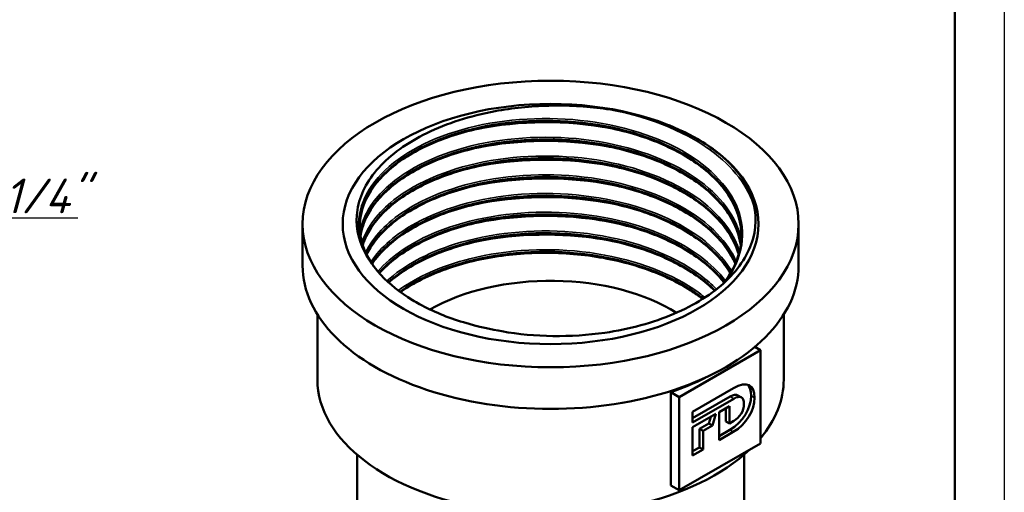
# Model space of a CAD drawing. Header units: millimetres. Extents: x -83 to 698, y -69 to 356.
# Tile 10 of 20: x 111 to 210, y 134 to 181. Entities that reach past the tile are written whole.
import ezdxf

# ---------------------------------------------------------------- set-up
doc = ezdxf.new("R2010")
doc.units = ezdxf.units.MM
for name, color, linetype, lineweight in [('Видимые тонкие (ГОСТ)', 7, 'Continuous', 35), ('Видимый контур (ГОСТ)', 7, 'Continuous', 50), ('Кромка (ГОСТ)', 7, 'Continuous', 50), ('Размер (ГОСТ)', 7, 'Continuous', 25)]:
    doc.layers.add(name, color=color, linetype=linetype, lineweight=lineweight)
doc.styles.add('Обычный текст (ГОСТ)', font='GOST Common Italic.ttf')
doc.dimstyles.new('Обычный (ГОСТ)', dxfattribs={"dimtxt": 3.5, "dimasz": 3.5, "dimexe": 1, "dimexo": 0, "dimgap": 0.5, "dimtad": 1, "dimrnd": 1e-08, "dimtxsty": 'Обычный текст (ГОСТ)', "dimblk": 'Filled-1', "dimcen": 0.09, "dimdle": 15, "dimclrd": 256, "dimclre": 256, "dimclrt": 256, "dimazin": 2, "dimtfac": 0.714286, "dimtdec": 3, "dimtmove": 0, "dimatfit": 3, "dimfxl": 1, "dimtolj": 1, "dimlwd": 25, "dimlwe": 25, "dimarcsym": 0})

# ---------------------------------------------------------------- blocks, each defined once
blk = doc.blocks.new('Рамки ГОСТ_ граница 297x210')
at = {"layer": 'Кромка (ГОСТ)', "lineweight": 25}
blk.add_line((210, 297), (210, 0), dxfattribs=at)
at = {"layer": 'Кромка (ГОСТ)'}
blk.add_line((205, 5), (205, 292), dxfattribs=at)
blk = doc.blocks.new('Filled-1')
at = {"color": 0}
for p, q in [((0, 0), (-1, 0.143)), ((-1, 0.143), (-1, -0.143)), ((-1, 0), (0, 0)), ((-1, -0.143), (0, 0))]:
    blk.add_line(p, q, dxfattribs=at)
at = {"color": 0, "flags": 128}
blk.add_lwpolyline([(-1, -0.143), (0, 0), (-1, 0.143), (-1, -0.143)], dxfattribs=at)
at = {"color": 0}
blk.add_solid([(-1, -0.143), (0, 0), (-1, 0.143), (-1, -0.143)], dxfattribs=at)
blk = doc.blocks.new('*D11')
at = {"layer": 'Defpoints', "color": 0, "linetype": 'Continuous', "transparency": 16777216}
for p in [(156.94, 211.411), (144.102, 198.909)]:
    blk.add_point(p, dxfattribs=at)
at = {"layer": 'Размер (ГОСТ)', "linetype": 'Continuous', "lineweight": 25, "transparency": 16777216}
for p, q in [((127.151, 182.401), (141.594, 196.467)), ((104.452, 182.401), (127.151, 182.401))]:
    blk.add_line(p, q, dxfattribs=at)
at = {"layer": 'Размер (ГОСТ)', "linetype": 'Continuous', "lineweight": 25, "transparency": 16777216, "xscale": 3.5, "yscale": 3.5, "zscale": 3.5, "rotation": 44.24078377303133}
blk.add_blockref('Filled-1', (144.102, 198.909), dxfattribs=at)
at = {"layer": 'Размер (ГОСТ)', "linetype": 'Continuous', "lineweight": 25, "transparency": 16777216, "insert": (104.452, 186.404), "char_height": 3.5, "attachment_point": 1, "style": 'Обычный текст (ГОСТ)'}
blk.add_mtext('\\A1; \\fGOST Common|b0|i1;\\H3.5000;G 1 1/4" ', dxfattribs=at)
blk = doc.blocks.new('*D12')
at = {"layer": 'Defpoints', "color": 0, "linetype": 'Continuous', "transparency": 16777216}
for p in [(85.983, 135.191), (79.704, 116.117)]:
    blk.add_point(p, dxfattribs=at)
at = {"layer": 'Размер (ГОСТ)', "linetype": 'Continuous', "lineweight": 25, "transparency": 16777216}
for p, q in [((94.517, 161.113), (87.077, 138.515)), ((116.615, 161.113), (94.517, 161.113))]:
    blk.add_line(p, q, dxfattribs=at)
at = {"layer": 'Размер (ГОСТ)', "linetype": 'Continuous', "lineweight": 25, "transparency": 16777216, "xscale": 3.5, "yscale": 3.5, "zscale": 3.5, "rotation": 251.7774045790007}
blk.add_blockref('Filled-1', (85.983, 135.191), dxfattribs=at)
at = {"layer": 'Размер (ГОСТ)', "linetype": 'Continuous', "lineweight": 25, "transparency": 16777216, "insert": (98.357, 165.115), "char_height": 3.5, "attachment_point": 1, "style": 'Обычный текст (ГОСТ)'}
blk.add_mtext('\\A1; \\fGOST Common|b0|i1;\\H3.5000;G 1 1/4"', dxfattribs=at)

msp = doc.modelspace()

# ---------------------------------------------------------------- linework, layer by layer
at = {"layer": 'Видимые тонкие (ГОСТ)'}
for p, q in [((182.723, 142.9404), (182.3694, 143.1445)), ((184.8319, 143.0431), (184.4783, 143.2472)), ((182.6852, 139.5976), (182.3317, 139.8018))]:
    msp.add_line(p, q, dxfattribs=at)
for points, knots in [([(169.6154, 172.1596), (173.8079, 171.4545), (177.6315, 169.9715), (180.3815, 167.9723), (182.6741, 166.3056), (184.2111, 164.2868), (184.8149, 162.1769)], [2.6156521, 2.6156521, 2.6156521, 2.6156521, 3.240279, 3.240279, 3.240279, 3.7610082, 3.7610082, 3.7610082, 3.7610082]), ([(145.5768, 157.6394), (144.5135, 159.8646), (144.755, 162.2853), (146.2553, 164.4275), (147.7555, 166.5694), (150.5062, 168.421), (153.9826, 169.6169), (157.4586, 170.8127), (161.6417, 171.3461), (165.7338, 171.1033), (169.8256, 170.8605), (173.8046, 169.8425), (176.9119, 168.2314), (180.0189, 166.6205), (182.2378, 164.4248), (183.1455, 162.0508), (184.0532, 159.6771), (183.6449, 157.1375), (181.9987, 154.9041), (181.9434, 154.8291), (181.8867, 154.7545), (181.8287, 154.6802)], [0.5233568, 0.5233568, 0.5233568, 0.5233568, 1.159586, 1.159586, 1.159586, 1.7957565, 1.7957565, 1.7957565, 2.4318693, 2.4318693, 2.4318693, 3.0679251, 3.0679251, 3.0679251, 3.7039247, 3.7039247, 3.7039247, 4.3398689, 4.3398689, 4.3398689, 4.3612273, 4.3612273, 4.3612273, 4.3612273]), ([(155.5004, 169.7654), (155.6922, 169.8139), (155.8855, 169.8606), (156.0801, 169.9056), (160.2655, 170.8732), (165.0449, 171.0186), (169.4537, 170.2991), (170.3765, 170.1485), (171.2819, 169.9602), (172.1625, 169.7371)], [8.20485069, 8.20485069, 8.20485069, 8.20485069, 8.23532533, 8.23532533, 8.23532533, 8.89081571, 8.89081571, 8.89081571, 9.02800795, 9.02800795, 9.02800795, 9.02800795]), ([(145.058, 159.8452), (145.3529, 161.2327), (146.1171, 162.5883), (147.3174, 163.8079), (149.3108, 165.8334), (152.4957, 167.4725), (156.2568, 168.3961), (160.0167, 169.3194), (164.3317, 169.5223), (168.3686, 168.9533), (172.4043, 168.3844), (176.1399, 167.0468), (178.8546, 165.1863), (181.4069, 163.4371), (183.0436, 161.2343), (183.4954, 158.9484)], [7.1863669, 7.1863669, 7.1863669, 7.1863669, 7.5720233, 7.5720233, 7.5720233, 8.2124786, 8.2124786, 8.2124786, 8.8527304, 8.8527304, 8.8527304, 9.492782, 9.492782, 9.492782, 10.0945492, 10.0945492, 10.0945492, 10.0945492]), ([(155.5012, 167.8775), (156.0018, 168.0043), (156.5118, 168.1194), (157.0299, 168.2224), (161.1147, 169.0337), (165.6791, 169.0798), (169.8749, 168.3404), (170.6525, 168.2033), (171.4167, 168.0394), (172.163, 167.8504)], [14.48803599, 14.48803599, 14.48803599, 14.48803599, 14.56760103, 14.56760103, 14.56760103, 15.1949312, 15.1949312, 15.1949312, 15.31119325, 15.31119325, 15.31119325, 15.31119325]), ([(145.258, 158.6962), (145.7763, 160.2245), (146.873, 161.6899), (148.4742, 162.9527), (150.8546, 164.83), (154.3372, 166.249), (158.2528, 166.9246), (162.1673, 167.6), (166.4933, 167.5285), (170.4, 166.7115), (174.3056, 165.8948), (177.771, 164.337), (180.1309, 162.325), (181.7284, 160.963), (182.8135, 159.3977), (183.3122, 157.7715)], [13.5382995, 13.5382995, 13.5382995, 13.5382995, 13.9678264, 13.9678264, 13.9678264, 14.6063996, 14.6063996, 14.6063996, 15.2448032, 15.2448032, 15.2448032, 15.8830405, 15.8830405, 15.8830405, 16.3150876, 16.3150876, 16.3150876, 16.3150876]), ([(155.5008, 165.9906), (155.8933, 166.0899), (156.2915, 166.182), (156.695, 166.2667), (160.743, 167.1164), (165.2908, 167.2095), (169.4973, 166.5175), (170.405, 166.3681), (171.2959, 166.1823), (172.1627, 165.9628)], [20.7712213, 20.7712213, 20.7712213, 20.7712213, 20.83358428, 20.83358428, 20.83358428, 21.45934588, 21.45934588, 21.45934588, 21.59437856, 21.59437856, 21.59437856, 21.59437856]), ([(145.6219, 157.69), (146.3859, 159.2299), (147.7504, 160.6739), (149.6102, 161.8754), (152.2933, 163.609), (155.993, 164.8282), (160.0015, 165.2878), (164.0092, 165.7473), (168.3041, 165.4446), (172.0651, 164.4255), (175.8253, 163.4066), (179.0315, 161.6766), (181.0711, 159.5541), (181.9141, 158.6767), (182.556, 157.7342), (182.985, 156.7595)], [19.9047758, 19.9047758, 19.9047758, 19.9047758, 20.3463247, 20.3463247, 20.3463247, 20.9833511, 20.9833511, 20.9833511, 21.6202408, 21.6202408, 21.6202408, 22.2569973, 22.2569973, 22.2569973, 22.5201905, 22.5201905, 22.5201905, 22.5201905]), ([(155.5004, 164.1037), (155.6948, 164.1528), (155.8906, 164.2001), (156.0879, 164.2457), (160.0761, 165.1666), (164.6029, 165.3436), (168.8344, 164.7326), (169.9712, 164.5684), (171.0851, 164.3476), (172.1622, 164.0749)], [27.05440661, 27.05440661, 27.05440661, 27.05440661, 27.0852883, 27.0852883, 27.0852883, 27.70979254, 27.70979254, 27.70979254, 27.87756387, 27.87756387, 27.87756387, 27.87756387]), ([(146.1515, 156.7171), (147.1385, 158.1872), (148.6896, 159.5353), (150.6851, 160.6272), (153.7557, 162.3074), (157.8633, 163.3686), (162.1484, 163.5746), (166.2997, 163.7742), (170.5922, 163.1712), (174.1797, 161.8719), (177.7283, 160.5867), (180.5678, 158.6274), (182.1497, 156.36), (182.2821, 156.1703), (182.4055, 155.9786), (182.5201, 155.7851)], [26.2765596, 26.2765596, 26.2765596, 26.2765596, 26.710832, 26.710832, 26.710832, 27.3790689, 27.3790689, 27.3790689, 28.0264235, 28.0264235, 28.0264235, 28.6667556, 28.6667556, 28.6667556, 28.7203134, 28.7203134, 28.7203134, 28.7203134]), ([(155.5004, 162.2164), (155.6778, 162.2613), (155.8565, 162.3046), (156.0363, 162.3465), (160.0346, 163.277), (164.5789, 163.4588), (168.8263, 162.8465), (169.9659, 162.6822), (171.0825, 162.461), (172.1621, 162.1876)], [33.33759191, 33.33759191, 33.33759191, 33.33759191, 33.3657796, 33.3657796, 33.3657796, 33.99258118, 33.99258118, 33.99258118, 34.16074917, 34.16074917, 34.16074917, 34.16074917]), ([(146.8602, 155.7589), (148.233, 157.3359), (150.2882, 158.7217), (152.8138, 159.7439), (156.1287, 161.0857), (160.236, 161.7938), (164.3489, 161.7204), (168.4599, 161.647), (172.5543, 160.7928), (175.8487, 159.3092), (178.4508, 158.1373), (180.5427, 156.5774), (181.8906, 154.8221)], [32.6529459, 32.6529459, 32.6529459, 32.6529459, 33.1386526, 33.1386526, 33.1386526, 33.776167, 33.776167, 33.776167, 34.4133893, 34.4133893, 34.4133893, 34.9167181, 34.9167181, 34.9167181, 34.9167181]), ([(155.5002, 160.3293), (155.5012, 160.3296), (155.5022, 160.3298), (155.5032, 160.3301), (159.4352, 161.3207), (163.9444, 161.5782), (168.2011, 161.0436), (169.557, 160.8733), (170.8851, 160.6228), (172.1617, 160.2997)], [39.62077722, 39.62077722, 39.62077722, 39.62077722, 39.62093796, 39.62093796, 39.62093796, 40.24510902, 40.24510902, 40.24510902, 40.44393448, 40.44393448, 40.44393448, 40.44393448]), ([(147.7705, 154.8032), (149.4505, 156.3293), (151.8086, 157.6152), (154.5843, 158.4918), (158.1511, 159.6183), (162.3882, 160.0626), (166.4812, 159.727), (170.57, 159.3917), (174.4929, 158.2796), (177.4975, 156.5919), (178.8683, 155.8218), (180.0446, 154.9338), (180.9887, 153.9677)], [39.0342114, 39.0342114, 39.0342114, 39.0342114, 39.5311666, 39.5311666, 39.5311666, 40.1697738, 40.1697738, 40.1697738, 40.8077196, 40.8077196, 40.8077196, 41.0987723, 41.0987723, 41.0987723, 41.0987723]), ([(155.5002, 158.442), (159.3227, 159.4039), (163.6898, 159.6773), (167.841, 159.1996), (169.3215, 159.0293), (170.772, 158.7637), (172.1616, 158.4122)], [45.90396253, 45.90396253, 45.90396253, 45.90396253, 46.51072436, 46.51072436, 46.51072436, 46.72711979, 46.72711979, 46.72711979, 46.72711979]), ([(148.9097, 153.8423), (150.8107, 155.2206), (153.3081, 156.335), (156.1383, 157.0432), (159.8782, 157.979), (164.179, 158.2), (168.2139, 157.6512), (172.2337, 157.1045), (175.9679, 155.7966), (178.7035, 153.9652), (179.101, 153.699), (179.4772, 153.422), (179.8309, 153.1355)], [45.4214269, 45.4214269, 45.4214269, 45.4214269, 45.9048527, 45.9048527, 45.9048527, 46.5436723, 46.5436723, 46.5436723, 47.180096, 47.180096, 47.180096, 47.2725848, 47.2725848, 47.2725848, 47.2725848])]:
    msp.add_open_spline(points, degree=3, knots=knots, dxfattribs=at)
msp.add_open_spline([(179.0419, 169.1113), (181.2222, 167.8156), (182.9066, 166.2363), (183.9597, 164.5249)], degree=3, dxfattribs=at)
at = {"layer": 'Видимый контур (ГОСТ)'}
for p, q in [((139.2706, 156.3423), (139.2706, 160.5342)), ((189.2706, 156.3423), (189.2706, 160.5342)), ((140.7706, 144.8651), (140.7706, 151.4179)), ((187.7706, 144.8651), (187.7706, 151.4179)), ((184.8526, 148.1492), (185.416, 147.8239)), ((185.416, 147.8239), (177.2375, 143.102)), ((185.416, 138.4342), (185.416, 147.8239)), ((178.5901, 141.6195), (182.7072, 143.9966)), ((176.3944, 143.5888), (176.3944, 134.1991)), ((176.3944, 143.5888), (177.2375, 143.102)), ((177.2375, 143.102), (177.2375, 133.7123)), ((182.3694, 143.1445), (178.5901, 140.9625)), ((182.723, 142.9404), (178.5901, 140.5542)), ((183.5018, 143.0643), (183.1483, 143.2684)), ((181.254, 141.5939), (182.2979, 142.1966)), ((181.9443, 141.9925), (181.9443, 140.6558)), ((182.2979, 142.1966), (182.2979, 140.4517)), ((178.5901, 140.5542), (178.5901, 141.6195)), ((178.5901, 140.0559), (180.9293, 141.4064)), ((180.4258, 141.1157), (180.2255, 140.4551)), ((180.9293, 141.4064), (180.579, 140.251)), ((181.254, 138.7713), (181.254, 141.5939)), ((178.5901, 137.2333), (178.5901, 140.0559)), ((180.2255, 140.4551), (179.2801, 139.9093)), ((180.579, 140.251), (179.6336, 139.7051)), ((180.579, 140.251), (180.2255, 140.4551)), ((182.2979, 140.4517), (181.9443, 140.6558)), ((182.2979, 140.4517), (182.723, 140.6971)), ((179.6336, 139.7051), (179.2801, 139.9093)), ((179.2801, 139.9093), (179.2801, 138.0399)), ((179.6336, 139.7051), (179.6336, 137.8358)), ((182.3317, 139.8018), (181.254, 139.1796)), ((182.6852, 139.5976), (181.254, 138.7713)), ((177.2375, 133.7123), (185.416, 138.4342)), ((179.2801, 138.0399), (178.5901, 137.6416)), ((179.6336, 137.8358), (179.2801, 138.0399)), ((144.7706, 137.2932), (144.7706, 131.7842)), ((179.6336, 137.8358), (178.5901, 137.2333)), ((183.7706, 137.2932), (183.7706, 120.5266)), ((176.3944, 134.1991), (177.2375, 133.7123))]:
    msp.add_line(p, q, dxfattribs=at)
for major_axis in [(25, 0), (20.95, 0), (20.95, 0)]:
    msp.add_ellipse((164.2706, 160.5342), major_axis=major_axis, ratio=0.5773503, dxfattribs=at)
for centre, major_axis, start_param, end_param in [((164.2706, 156.3423), (-25, 0), 0, 3.1415927), ((164.2706, 144.8574), (-17.25, 0), 3.8849791, 5.4943967), ((164.2706, 160.5342), (19.2379, 0), 3.903457, 3.9562469), ((164.2706, 155.2115), (-23.5, 0), 2.1128624, 2.2955846), ((164.2706, 144.8651), (-23.5, 0), 0, 2.5958641), ((164.2706, 144.8651), (23.5, 0), 5.8317082, 6.2831853)]:
    msp.add_ellipse(centre, major_axis=major_axis, ratio=0.5773503, start_param=start_param, end_param=end_param, dxfattribs=at)
for points, knots in [([(145.5768, 157.6394), (144.8308, 159.0389), (144.5688, 160.5094), (145.0324, 163.4468), (145.7671, 164.8846), (148.1606, 167.5372), (149.8083, 168.7227), (153.8216, 170.6787), (156.1571, 171.4244), (160.4269, 172.2186), (162.2479, 172.4064), (165.9447, 172.4984), (167.8038, 172.3995), (169.6154, 172.1596)], [0, 0, 0, 0, 0.7608417, 0.7608417, 1.5321947, 1.5321947, 2.3140562, 2.3140562, 3.1064231, 3.1064231, 3.6582353, 3.6582353, 4.2150806, 4.2150806, 4.2150806, 4.2150806]), ([(169.6154, 172.1596), (170.3993, 172.0557), (171.9673, 171.8171), (175.7761, 170.7113), (177.5246, 169.9823), (179.0419, 169.1113)], [0, 0, 0, 0, 0.24127698, 0.24127698, 0.48371495, 0.48371495, 0.48371495, 0.48371495]), ([(183.4988, 159.0346), (183.5939, 161.1335), (182.7015, 163.2472), (180.9301, 165.0735), (178.8846, 167.1823), (175.6783, 168.8968), (171.9259, 169.9003), (168.1792, 170.9024), (163.9083, 171.1907), (159.9297, 170.7224), (155.9351, 170.2523), (152.2569, 169.0221), (149.6035, 167.2813), (146.9597, 165.5467), (145.3475, 163.3148), (145.0754, 161.025), (145.0353, 160.6879), (145.0244, 160.3498), (145.0418, 160.0121)], [-3.955657, -3.955657, -3.955657, -3.955657, -3.4032905, -3.4032905, -3.4032905, -2.7654533, -2.7654533, -2.7654533, -2.1285924, -2.1285924, -2.1285924, -1.4891728, -1.4891728, -1.4891728, -0.8520436, -0.8520436, -0.8520436, -0.7582414, -0.7582414, -0.7582414, -0.7582414]), ([(145.038, 160.2971), (145.0457, 161.9498), (145.7239, 163.6022), (147.0296, 165.079), (148.842, 167.1291), (151.8537, 168.8293), (155.4886, 169.8422), (159.123, 170.8551), (163.361, 171.175), (167.3918, 170.7286), (171.4223, 170.2822), (175.224, 169.0717), (178.07, 167.3163), (180.9157, 165.5611), (182.7906, 163.2703), (183.3361, 160.8696), (183.4503, 160.3673), (183.5061, 159.8607), (183.5049, 159.3541)], [7.0693171, 7.0693171, 7.0693171, 7.0693171, 7.5282525, 7.5282525, 7.5282525, 8.1653267, 8.1653267, 8.1653267, 8.8023438, 8.8023438, 8.8023438, 9.4393046, 9.4393046, 9.4393046, 10.0762098, 10.0762098, 10.0762098, 10.2094811, 10.2094811, 10.2094811, 10.2094811]), ([(183.5006, 159.6728), (183.441, 160.9054), (183.0273, 162.1505), (181.5641, 164.4502), (180.512, 165.5368), (177.9236, 167.4293), (176.3624, 168.2623), (172.9256, 169.5888), (171.008, 170.0995), (167.0539, 170.7433), (164.968, 170.8839), (160.8912, 170.7838), (158.8496, 170.5415), (155.068, 169.7125), (153.2808, 169.1155), (150.1842, 167.652), (148.8355, 166.7676), (146.7387, 164.8354), (145.964, 163.7645), (145.2331, 161.9862), (145.0737, 161.2836), (145.0398, 160.5829)], [0, 0, 0, 0, 0.6374615, 0.6374615, 1.2588618, 1.2588618, 1.8716742, 1.8716742, 2.4834203, 2.4834203, 3.0962244, 3.0962244, 3.7096491, 3.7096491, 4.3229109, 4.3229109, 4.935239, 4.935239, 5.5467011, 5.5467011, 5.9304018, 5.9304018, 5.9304018, 5.9304018]), ([(183.4405, 158.4084), (183.2925, 159.4349), (182.9027, 160.4592), (181.5641, 162.563), (180.512, 163.6495), (177.9236, 165.542), (176.3624, 166.3751), (172.9256, 167.7016), (171.008, 168.2122), (167.0539, 168.856), (164.968, 168.9966), (160.8912, 168.8966), (158.8496, 168.6543), (155.068, 167.8253), (153.2808, 167.2283), (150.1842, 165.7647), (148.8355, 164.8804), (146.7387, 162.9481), (145.964, 161.8773), (145.3215, 160.3141), (145.1858, 159.8356), (145.1087, 159.3552)], [0.107269, 0.107269, 0.107269, 0.107269, 0.6374615, 0.6374615, 1.2588618, 1.2588618, 1.8716742, 1.8716742, 2.4834203, 2.4834203, 3.0962244, 3.0962244, 3.7096491, 3.7096491, 4.3229109, 4.3229109, 4.935239, 4.935239, 5.5467011, 5.5467011, 5.8100072, 5.8100072, 5.8100072, 5.8100072]), ([(183.4333, 158.42), (183.2713, 159.5797), (182.8152, 160.7253), (182.0708, 161.8043), (180.5117, 164.0643), (177.6978, 166.0203), (174.1737, 167.3062), (170.6539, 168.5905), (166.445, 169.1996), (162.3597, 169.0282), (158.279, 168.8571), (154.3439, 167.9086), (151.3127, 166.3778), (148.2846, 164.8486), (146.175, 162.747), (145.3896, 160.4896), (145.2604, 160.1184), (145.1672, 159.7433), (145.1094, 159.3664)], [-10.127165, -10.127165, -10.127165, -10.127165, -9.8211254, -9.8211254, -9.8211254, -9.1801221, -9.1801221, -9.1801221, -8.5398867, -8.5398867, -8.5398867, -7.9003645, -7.9003645, -7.9003645, -7.2615017, -7.2615017, -7.2615017, -7.1564411, -7.1564411, -7.1564411, -7.1564411]), ([(145.1116, 159.3579), (145.4082, 161.1901), (146.5393, 162.9791), (148.3883, 164.4898), (150.7087, 166.3855), (154.1467, 167.8322), (158.0367, 168.5372), (161.9256, 169.2421), (166.2446, 169.2016), (170.158, 168.4111), (174.0701, 167.6209), (177.5554, 166.0852), (179.9395, 164.0886), (181.9309, 162.421), (183.145, 160.4393), (183.4387, 158.4121)], [13.4403688, 13.4403688, 13.4403688, 13.4403688, 13.951352, 13.951352, 13.951352, 14.5925691, 14.5925691, 14.5925691, 15.2335854, 15.2335854, 15.2335854, 15.8744045, 15.8744045, 15.8744045, 16.4096497, 16.4096497, 16.4096497, 16.4096497]), ([(179.0419, 169.1113), (180.559, 168.2404), (181.8314, 167.2353), (183.6818, 165.1408), (184.1376, 164.2697), (184.3754, 163.6865)], [0, 0, 0, 0, 0.6418056, 0.6418056, 1.2233521, 1.2233521, 1.2233521, 1.2233521]), ([(183.2387, 157.4815), (183.1221, 157.8974), (182.9664, 158.3095), (182.7715, 158.7153), (181.6481, 161.0548), (179.2272, 163.174), (175.9747, 164.6775), (172.7239, 166.1802), (168.66, 167.0601), (164.5643, 167.1601), (160.4706, 167.2601), (156.3674, 166.581), (153.0428, 165.2653), (149.7197, 163.9503), (147.1926, 162.0068), (145.9464, 159.8202), (145.6869, 159.3649), (145.4832, 158.8996), (145.3353, 158.4285)], [-16.3265518, -16.3265518, -16.3265518, -16.3265518, -16.2156799, -16.2156799, -16.2156799, -15.576597, -15.576597, -15.576597, -14.9378329, -14.9378329, -14.9378329, -14.2993741, -14.2993741, -14.2993741, -13.6612076, -13.6612076, -13.6612076, -13.5283178, -13.5283178, -13.5283178, -13.5283178]), ([(145.3363, 158.4202), (145.9564, 160.3421), (147.5124, 162.1659), (149.8068, 163.6221), (152.5101, 165.3378), (156.2237, 166.5334), (160.2323, 166.9662), (164.24, 167.399), (168.5206, 167.0667), (172.2503, 166.0211), (175.979, 164.9758), (179.1368, 163.2228), (181.1159, 161.0871), (182.1582, 159.9625), (182.8707, 158.7348), (183.2311, 157.4727)], [19.8122523, 19.8122523, 19.8122523, 19.8122523, 20.3549027, 20.3549027, 20.3549027, 20.9942667, 20.9942667, 20.9942667, 21.633464, 21.633464, 21.633464, 22.272498, 22.272498, 22.272498, 22.6090281, 22.6090281, 22.6090281, 22.6090281]), ([(183.2364, 157.464), (183.0319, 158.1711), (182.7136, 158.8692), (181.5641, 160.6757), (180.512, 161.7623), (177.9236, 163.6548), (176.3624, 164.4878), (172.9256, 165.8143), (171.008, 166.325), (167.0539, 166.9688), (164.968, 167.1094), (160.8912, 167.0093), (158.8496, 166.767), (155.068, 165.938), (153.2808, 165.341), (150.1842, 163.8775), (148.8355, 162.9931), (146.7387, 161.0609), (145.964, 159.99), (145.4488, 158.7366), (145.3895, 158.5749), (145.3369, 158.4125)], [0.2699636, 0.2699636, 0.2699636, 0.2699636, 0.6374615, 0.6374615, 1.2588618, 1.2588618, 1.8716742, 1.8716742, 2.4834203, 2.4834203, 3.0962244, 3.0962244, 3.7096491, 3.7096491, 4.3229109, 4.3229109, 4.935239, 4.935239, 5.5467011, 5.5467011, 5.6366713, 5.6366713, 5.6366713, 5.6366713]), ([(182.8986, 156.5431), (182.0665, 158.4462), (180.4032, 160.2252), (178.0993, 161.6523), (175.2601, 163.411), (171.4634, 164.6262), (167.4351, 165.0778), (163.2154, 165.5509), (158.7664, 165.1812), (155.016, 164.0599), (151.3828, 162.9736), (148.4256, 161.1901), (146.7257, 159.0727), (146.3149, 158.561), (145.978, 158.0306), (145.7163, 157.4883)], [-22.5246632, -22.5246632, -22.5246632, -22.5246632, -22.0078626, -22.0078626, -22.0078626, -21.3709933, -21.3709933, -21.3709933, -20.7038852, -20.7038852, -20.7038852, -20.0576242, -20.0576242, -20.0576242, -19.9014563, -19.9014563, -19.9014563, -19.9014563]), ([(145.7172, 157.4803), (146.6645, 159.4086), (148.5776, 161.1825), (151.1926, 162.5262), (154.1924, 164.0678), (158.0997, 165.0346), (162.1654, 165.2291), (166.2303, 165.4237), (170.4315, 164.8448), (173.9639, 163.5913), (177.4955, 162.3381), (180.3395, 160.4169), (181.9511, 158.1837), (182.3366, 157.6493), (182.6511, 157.0978), (182.8936, 156.5356)], [26.1854056, 26.1854056, 26.1854056, 26.1854056, 26.7414417, 26.7414417, 26.7414417, 27.3792885, 27.3792885, 27.3792885, 28.0170017, 28.0170017, 28.0170017, 28.6545846, 28.6545846, 28.6545846, 28.8071274, 28.8071274, 28.8071274, 28.8071274]), ([(182.8922, 156.5229), (182.7238, 156.9058), (182.5216, 157.2836), (181.5641, 158.7885), (180.512, 159.875), (177.9236, 161.7675), (176.3624, 162.6006), (172.9256, 163.9271), (171.008, 164.4377), (167.0539, 165.0815), (164.968, 165.2221), (160.8912, 165.1221), (158.8496, 164.8798), (155.068, 164.0508), (153.2808, 163.4538), (150.1842, 161.9902), (148.8355, 161.1059), (146.8853, 159.3087), (146.1861, 158.4003), (145.7224, 157.4672)], [0.4351024, 0.4351024, 0.4351024, 0.4351024, 0.6374615, 0.6374615, 1.2588618, 1.2588618, 1.8716742, 1.8716742, 2.4834203, 2.4834203, 3.0962244, 3.0962244, 3.7096491, 3.7096491, 4.3229109, 4.3229109, 4.935239, 4.935239, 5.461159, 5.461159, 5.461159, 5.461159]), ([(182.4081, 155.6028), (181.6877, 156.8163), (180.6277, 157.9608), (179.2711, 158.97), (176.7091, 160.8761), (173.1028, 162.2898), (169.1442, 162.9523), (165.1865, 163.6145), (160.8982, 163.5225), (157.1017, 162.7062), (153.306, 161.8901), (150.0225, 160.3547), (147.8808, 158.4066), (147.2351, 157.8194), (146.6943, 157.1956), (146.2634, 156.548)], [-28.7210708, -28.7210708, -28.7210708, -28.7210708, -28.3831865, -28.3831865, -28.3831865, -27.7450627, -27.7450627, -27.7450627, -27.1070791, -27.1070791, -27.1070791, -26.4692323, -26.4692323, -26.4692323, -26.2769416, -26.2769416, -26.2769416, -26.2769416]), ([(146.2647, 156.5403), (147.5883, 158.5025), (149.9457, 160.2379), (152.9758, 161.4483), (156.3306, 162.7884), (160.4883, 163.4777), (164.6318, 163.3681), (168.7433, 163.2593), (172.8179, 162.3645), (176.0665, 160.8445), (178.9607, 159.4903), (181.185, 157.6462), (182.41, 155.5962)], [32.5609159, 32.5609159, 32.5609159, 32.5609159, 33.1446356, 33.1446356, 33.1446356, 33.7908966, 33.7908966, 33.7908966, 34.4321752, 34.4321752, 34.4321752, 35.0035176, 35.0035176, 35.0035176, 35.0035176]), ([(182.4013, 155.5804), (182.3639, 155.6425), (182.3256, 155.7044), (181.5641, 156.9012), (180.512, 157.9878), (177.9236, 159.8803), (176.3624, 160.7133), (172.9256, 162.0398), (171.008, 162.5504), (167.0539, 163.1943), (164.968, 163.3349), (160.8912, 163.2348), (158.8496, 162.9925), (155.068, 162.1635), (153.2808, 161.5665), (150.1842, 160.103), (148.8355, 159.2186), (147.1919, 157.704), (146.6853, 157.1222), (146.2762, 156.5217)], [0.6037075, 0.6037075, 0.6037075, 0.6037075, 0.6374615, 0.6374615, 1.2588618, 1.2588618, 1.8716742, 1.8716742, 2.4834203, 2.4834203, 3.0962244, 3.0962244, 3.7096491, 3.7096491, 4.3229109, 4.3229109, 4.935239, 4.935239, 5.2822184, 5.2822184, 5.2822184, 5.2822184]), ([(184.3754, 163.6865), (184.9929, 162.1726), (185.0956, 160.604), (184.2528, 157.5531), (183.3289, 156.0991), (180.5803, 153.4967), (178.7937, 152.3694), (174.5973, 150.5888), (172.236, 149.9464), (168.0196, 149.3393), (166.2628, 149.2266), (162.7612, 149.2756), (161.0323, 149.4345), (159.3638, 149.7249)], [0, 0, 0, 0, 0.8081494, 0.8081494, 1.6057811, 1.6057811, 2.3928922, 2.3928922, 3.16948, 3.16948, 3.6980511, 3.6980511, 4.2215792, 4.2215792, 4.2215792, 4.2215792]), ([(181.7693, 154.6634), (181.3931, 155.1564), (180.958, 155.6339), (180.4664, 156.0909), (178.2525, 158.1489), (174.9039, 159.7791), (171.0662, 160.6798), (167.2294, 161.5802), (162.9248, 161.7469), (158.9818, 161.1599), (155.0397, 160.5732), (151.4806, 159.2369), (148.9898, 157.4206), (148.2171, 156.8573), (147.5486, 156.2487), (146.9923, 155.6085)], [-34.9149162, -34.9149162, -34.9149162, -34.9149162, -34.7728595, -34.7728595, -34.7728595, -34.1331521, -34.1331521, -34.1331521, -33.4936181, -33.4936181, -33.4936181, -32.8542541, -32.8542541, -32.8542541, -32.6559289, -32.6559289, -32.6559289, -32.6559289]), ([(146.9937, 155.6017), (148.7146, 157.5651), (151.5268, 159.2152), (154.9436, 160.2478), (158.5228, 161.3294), (162.746, 161.727), (166.8027, 161.3521), (170.8577, 160.9774), (174.7244, 159.8325), (177.6613, 158.1248), (179.3747, 157.1285), (180.7662, 155.9437), (181.7601, 154.6541)], [38.9399372, 38.9399372, 38.9399372, 38.9399372, 39.5491467, 39.5491467, 39.5491467, 40.1873132, 40.1873132, 40.1873132, 40.8252008, 40.8252008, 40.8252008, 41.1973368, 41.1973368, 41.1973368, 41.1973368]), ([(181.7508, 154.6352), (181.0789, 155.4952), (180.2194, 156.3145), (177.9236, 157.993), (176.3624, 158.8261), (172.9256, 160.1526), (171.008, 160.6632), (167.0539, 161.307), (164.968, 161.4476), (160.8912, 161.3475), (158.8496, 161.1053), (155.068, 160.2763), (153.2808, 159.6793), (150.1842, 158.2157), (148.8355, 157.3314), (147.5095, 156.1094), (147.2517, 155.847), (147.014, 155.5787)], [0.7770009, 0.7770009, 0.7770009, 0.7770009, 1.2588618, 1.2588618, 1.8716742, 1.8716742, 2.4834203, 2.4834203, 3.0962244, 3.0962244, 3.7096491, 3.7096491, 4.3229109, 4.3229109, 4.935239, 4.935239, 5.0968148, 5.0968148, 5.0968148, 5.0968148]), ([(145.0398, 160.0119), (145.0963, 158.8434), (145.5081, 157.6625), (146.4806, 156.2179), (146.7436, 155.881), (147.037, 155.5528)], [0, 0, 0, 0, 0.63985575, 0.63985575, 0.83878549, 0.83878549, 0.83878549, 0.83878549]), ([(180.8347, 153.845), (179.0229, 155.6645), (176.3567, 157.191), (173.2102, 158.1998), (169.5681, 159.3676), (165.3029, 159.8357), (161.241, 159.5259), (157.1804, 159.2163), (153.3455, 158.1313), (150.4788, 156.4936), (149.51, 155.9401), (148.6535, 155.3245), (147.9236, 154.6637)], [-41.0927183, -41.0927183, -41.0927183, -41.0927183, -40.53859, -40.53859, -40.53859, -39.8971688, -39.8971688, -39.8971688, -39.2559517, -39.2559517, -39.2559517, -39.0392445, -39.0392445, -39.0392445, -39.0392445]), ([(147.9264, 154.6575), (150.0412, 156.5596), (153.245, 158.0652), (156.9506, 158.883), (160.7392, 159.719), (165.0317, 159.831), (169.0027, 159.1853), (172.9698, 158.5401), (176.5944, 157.1418), (179.1808, 155.2464), (179.7875, 154.8018), (180.3362, 154.3304), (180.8233, 153.838)], [45.3232924, 45.3232924, 45.3232924, 45.3232924, 45.9481563, 45.9481563, 45.9481563, 46.5870191, 46.5870191, 46.5870191, 47.2252758, 47.2252758, 47.2252758, 47.3749904, 47.3749904, 47.3749904, 47.3749904]), ([(180.798, 153.8166), (180.3231, 154.2881), (179.791, 154.7405), (177.9236, 156.1058), (176.3624, 156.9388), (172.9256, 158.2653), (171.008, 158.7759), (167.0539, 159.4198), (164.968, 159.5604), (160.8912, 159.4603), (158.8496, 159.218), (155.068, 158.389), (153.2808, 157.792), (150.2663, 156.3673), (148.9793, 155.5376), (147.956, 154.6306)], [0.9812558, 0.9812558, 0.9812558, 0.9812558, 1.2588618, 1.2588618, 1.8716742, 1.8716742, 2.4834203, 2.4834203, 3.0962244, 3.0962244, 3.7096491, 3.7096491, 4.3229109, 4.3229109, 4.9027324, 4.9027324, 4.9027324, 4.9027324]), ([(181.6785, 154.5434), (182.482, 155.5516), (183.0354, 156.6344), (183.4145, 158.1585), (183.4794, 158.5967), (183.5006, 159.0347)], [5.13742921, 5.13742921, 5.13742921, 5.13742921, 5.70583957, 5.70583957, 5.93237062, 5.93237062, 5.93237062, 5.93237062]), ([(149.0931, 153.7049), (149.1219, 153.7256), (149.151, 153.7462), (149.1801, 153.7668), (151.7233, 155.5597), (155.3215, 156.8628), (159.2816, 157.4127), (163.2275, 157.9607), (167.5113, 157.7576), (171.3133, 156.8303), (174.5985, 156.029), (177.5088, 154.6904), (179.6369, 153.0099)], [51.7125962, 51.7125962, 51.7125962, 51.7125962, 51.7199284, 51.7199284, 51.7199284, 52.359348, 52.359348, 52.359348, 52.9964772, 52.9964772, 52.9964772, 53.5469994, 53.5469994, 53.5469994, 53.5469994]), ([(150.351, 152.8673), (149.0965, 153.6254), (148.0304, 154.4772), (146.3543, 156.2878), (145.8777, 157.0748), (145.5768, 157.6394)], [0.0447693, 0.0447693, 0.0447693, 0.0447693, 0.5902378, 0.5902378, 1.1098464, 1.1098464, 1.1098464, 1.1098464]), ([(179.6426, 153.0149), (178.4588, 153.9555), (177.0368, 154.7927), (175.4314, 155.4837), (172.1035, 156.9159), (168.005, 157.7126), (163.92, 157.7334), (159.8354, 157.7542), (155.7862, 156.9995), (152.5471, 155.626), (151.2521, 155.0768), (150.0893, 154.4299), (149.0883, 153.7104)], [-47.2647739, -47.2647739, -47.2647739, -47.2647739, -46.9574005, -46.9574005, -46.9574005, -46.3202683, -46.3202683, -46.3202683, -45.6831941, -45.6831941, -45.6831941, -45.4284864, -45.4284864, -45.4284864, -45.4284864]), ([(178.4013, 153.8327), (176.9949, 154.7379), (175.3167, 155.5224), (171.708, 156.7188), (169.738, 157.152), (165.7234, 157.6375), (163.6287, 157.6949), (159.5806, 157.4331), (157.5768, 157.1103), (153.9122, 156.1333), (152.2057, 155.4671), (150.1779, 154.3628), (149.6371, 154.0271), (149.1361, 153.6734)], [0, 0, 0, 0, 0.6224234, 0.6224234, 1.2339981, 1.2339981, 1.8470105, 1.8470105, 2.4604683, 2.4604683, 3.073588, 3.073588, 3.316136, 3.316136, 3.316136, 3.316136]), ([(159.3638, 149.7249), (158.3844, 149.8954), (157.0187, 150.166), (153.8731, 151.1232), (152.3914, 151.7339), (151.0711, 152.4539)], [0, 0, 0, 0, 0.3068957, 0.3068957, 0.62917829, 0.62917829, 0.62917829, 0.62917829])]:
    msp.add_open_spline(points, degree=3, knots=knots, dxfattribs=at)
for points in [[(179.5998, 152.9865), (179.194, 153.3016), (178.7891, 153.583), (178.4013, 153.8327)], [(182.7072, 143.9966), (184.052, 144.773), (184.8319, 144.321), (184.8319, 143.0431)], [(184.134, 144.3428), (184.3593, 144.1197), (184.4783, 143.7465), (184.4783, 143.2472)], [(184.4783, 143.2472), (184.4783, 141.9815), (183.6872, 140.5844), (182.3317, 139.8018)], [(183.1483, 143.2684), (182.9658, 143.3737), (182.6964, 143.3333), (182.3694, 143.1445)], [(184.8319, 143.0431), (184.8319, 141.7774), (184.0407, 140.3802), (182.6852, 139.5976)], [(183.7615, 142.4182), (183.7615, 143.1206), (183.347, 143.3007), (182.723, 142.9404)], [(182.723, 140.6971), (183.347, 141.0574), (183.7615, 141.6991), (183.7615, 142.4182)]]:
    msp.add_open_spline(points, degree=3, dxfattribs=at)

# ---------------------------------------------------------------- block references
msp.add_blockref('Рамки ГОСТ_ граница 297x210', (0, 0))

# ---------------------------------------------------------------- dimensions: what is measured, and where the dimension line sits
at = {"layer": 'Размер (ГОСТ)', "linetype": 'Continuous', "lineweight": 25}
for center, mpoint, text, picture, middle in [((156.9401, 211.4114), (144.1015, 198.9086), ' \\fGOST Common|b0|i1;\\H3.5000;G 1 1/4" ', '*D11', (113.5813, 182.4013)), ((79.7035, 116.1174), (85.9829, 135.191), ' \\fGOST Common|b0|i1;\\H3.5000;G 1 1/4"', '*D12', (107.4861, 161.1128))]:
    dim = msp.add_radius_dim(center=center, mpoint=mpoint, text=text, dimstyle='Обычный (ГОСТ)', override={"dimgap": 0.5, "dimtih": 1, "dimtoh": 1, "dimdec": 2, "dimlfac": 1, "dimcen": 0, "dimtol": 0, "dimlim": 0, "dimtp": 0, "dimtm": 0, "dimtdec": 3, "dimtofl": 0}, dxfattribs=at)
    dim.commit()
    dim.dimension.update_dxf_attribs({"geometry": picture, "text_midpoint": middle, "dimtype": 164})

doc.saveas('drawing.dxf')
